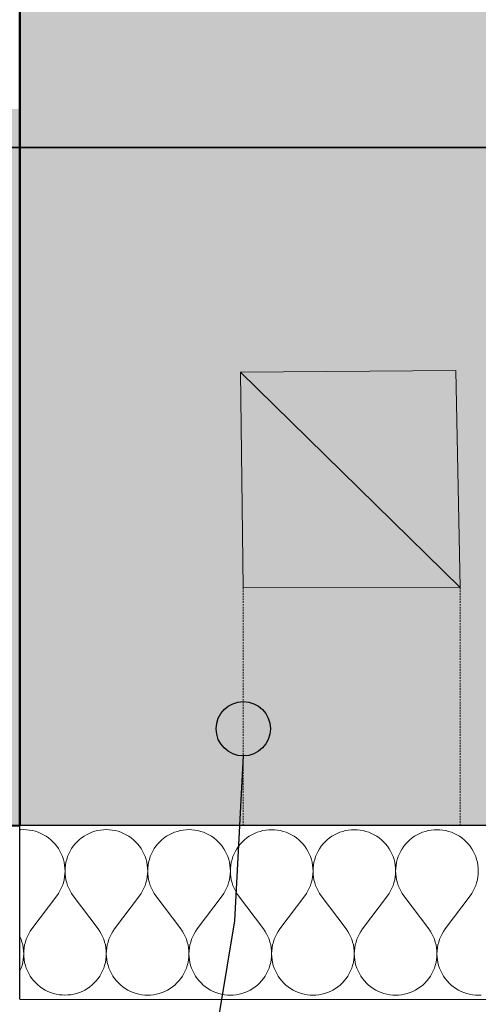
# Model space of a CAD drawing. Header units: millimetres. Extents: x -28761 to 4793, y -4271 to 20239.
# Tile 73 of 256: x -10061 to -9638, y 187 to 1094. Entities that reach past the tile are written whole.
import ezdxf

# ---------------------------------------------------------------- set-up
doc = ezdxf.new("R2010")
doc.units = ezdxf.units.MM
doc.header["$MEASUREMENT"] = 0
for name, pattern in [('Telekomunikacni vodic', [9.25, 3, -0.75, 3, -0.75, 0.125, -0.75, 0.125, -0.75]), ('Wipeout_Contour', [1000, 0, -1000]), ('Čerchovaná', [450, 200, -117.5, 15, -117.5]), ('Čárkovaná S', [2.5, 1.5, -1])]:
    doc.linetypes.add(name, pattern=pattern)
for name, color, linetype in [('5._POHLED ZÁPADNÍ_1_Konstrukce - nenosné', 7, 'Continuous'), ('5._POHLED ZÁPADNÍ_1_Konstrukce - nosné', 7, 'Continuous'), ('5._POHLED ZÁPADNÍ_1_Kresby a obrázky', 7, 'Continuous'), ('5._POHLED ZÁPADNÍ_1_Nové_Anotace - SP', 7, 'Continuous'), ('5._POHLED ZÁPADNÍ_1_Nové_Konstrukce - nosné', 7, 'Continuous'), ('5._POHLED ZÁPADNÍ_1_Nové_Výplně – Řezové', 7, 'Continuous'), ('5._POHLED ZÁPADNÍ_1_Situace - terén', 7, 'Continuous'), ('5._POHLED ZÁPADNÍ_1_TZB - elektroinstalace', 7, 'Continuous'), ('5._POHLED ZÁPADNÍ_1_Výplně – Řezové', 7, 'Continuous')]:
    doc.layers.add(name, color=color, linetype=linetype)

# ---------------------------------------------------------------- blocks, each defined once
blk = doc.blocks.new('*X7', base_point=(-30186.65, -6515.26))
at = {"layer": '5._POHLED ZÁPADNÍ_1_Nové_Výplně – Řezové', "color": 21, "linetype": 'Continuous', "lineweight": 20, "true_color": 0xffaaaa}
for p, q in [((-10059.81, 347.56), (-10060.68, 347.47)), ((-10057.09, 347.66), (-10059.81, 347.56)), ((-10054.37, 347.56), (-10057.09, 347.66)), ((-10051.67, 347.27), (-10054.37, 347.56)), ((-10048.99, 346.79), (-10051.67, 347.27)), ((-10046.35, 346.11), (-10048.99, 346.79)), ((-10043.77, 345.25), (-10046.35, 346.11)), ((-10041.26, 344.21), (-10043.77, 345.25)), ((-9994.22, 345.25), (-9996.73, 344.2)), ((-9991.64, 346.1), (-9994.22, 345.25)), ((-9989, 346.78), (-9991.64, 346.1)), ((-9986.32, 347.26), (-9989, 346.78)), ((-9983.62, 347.55), (-9986.32, 347.26)), ((-9980.9, 347.65), (-9983.62, 347.55)), ((-9978.18, 347.55), (-9980.9, 347.65)), ((-9975.48, 347.26), (-9978.18, 347.55)), ((-9972.8, 346.77), (-9975.48, 347.26)), ((-9970.16, 346.1), (-9972.8, 346.77)), ((-9967.58, 345.24), (-9970.16, 346.1)), ((-9965.07, 344.2), (-9967.58, 345.24)), ((-9918.03, 345.23), (-9920.54, 344.19)), ((-9915.45, 346.09), (-9918.03, 345.23)), ((-9912.81, 346.77), (-9915.45, 346.09)), ((-9910.13, 347.25), (-9912.81, 346.77)), ((-9907.43, 347.54), (-9910.13, 347.25)), ((-9904.71, 347.64), (-9907.43, 347.54)), ((-9901.99, 347.54), (-9904.71, 347.64)), ((-9899.28, 347.25), (-9901.99, 347.54)), ((-9896.61, 346.76), (-9899.28, 347.25)), ((-9893.97, 346.09), (-9896.61, 346.76)), ((-9891.39, 345.23), (-9893.97, 346.09)), ((-9888.88, 344.19), (-9891.39, 345.23)), ((-9841.84, 345.22), (-9844.35, 344.18)), ((-9839.26, 346.08), (-9841.84, 345.22)), ((-9836.62, 346.75), (-9839.26, 346.08)), ((-9833.94, 347.24), (-9836.62, 346.75)), ((-9831.24, 347.53), (-9833.94, 347.24)), ((-9828.52, 347.62), (-9831.24, 347.53)), ((-9825.8, 347.53), (-9828.52, 347.62)), ((-9823.09, 347.23), (-9825.8, 347.53)), ((-9820.42, 346.75), (-9823.09, 347.23)), ((-9817.78, 346.08), (-9820.42, 346.75)), ((-9815.2, 345.22), (-9817.78, 346.08)), ((-9812.69, 344.18), (-9815.2, 345.22)), ((-9765.65, 345.21), (-9768.16, 344.17)), ((-9763.06, 346.07), (-9765.65, 345.21)), ((-9760.43, 346.74), (-9763.06, 346.07)), ((-9757.75, 347.22), (-9760.43, 346.74)), ((-9755.05, 347.52), (-9757.75, 347.22)), ((-9752.33, 347.61), (-9755.05, 347.52)), ((-9749.61, 347.51), (-9752.33, 347.61)), ((-9746.9, 347.22), (-9749.61, 347.51)), ((-9744.23, 346.74), (-9746.9, 347.22)), ((-9741.59, 346.07), (-9744.23, 346.74)), ((-9739.01, 345.21), (-9741.59, 346.07)), ((-9736.5, 344.16), (-9739.01, 345.21)), ((-9689.46, 345.2), (-9691.97, 344.16)), ((-9686.87, 346.06), (-9689.46, 345.2)), ((-9684.24, 346.73), (-9686.87, 346.06)), ((-9681.56, 347.21), (-9684.24, 346.73)), ((-9678.86, 347.5), (-9681.56, 347.21)), ((-9676.14, 347.6), (-9678.86, 347.5)), ((-9673.42, 347.5), (-9676.14, 347.6)), ((-9670.71, 347.21), (-9673.42, 347.5)), ((-9668.04, 346.73), (-9670.71, 347.21)), ((-9665.4, 346.05), (-9668.04, 346.73)), ((-9662.82, 345.19), (-9665.4, 346.05)), ((-9660.31, 344.15), (-9662.82, 345.19)), ((-10038.83, 342.99), (-10041.26, 344.21)), ((-10036.49, 341.6), (-10038.83, 342.99)), ((-10034.25, 340.05), (-10036.49, 341.6)), ((-10032.14, 338.34), (-10034.25, 340.05)), ((-10030.15, 336.49), (-10032.14, 338.34)), ((-10028.29, 334.5), (-10030.15, 336.49)), ((-10007.85, 336.48), (-10009.7, 334.49)), ((-10005.86, 338.34), (-10007.85, 336.48)), ((-10003.74, 340.05), (-10005.86, 338.34)), ((-10001.5, 341.6), (-10003.74, 340.05)), ((-9999.16, 342.99), (-10001.5, 341.6)), ((-9996.73, 344.2), (-9999.16, 342.99)), ((-9962.64, 342.98), (-9965.07, 344.2)), ((-9960.3, 341.59), (-9962.64, 342.98)), ((-9958.06, 340.04), (-9960.3, 341.59)), ((-9955.95, 338.33), (-9958.06, 340.04)), ((-9953.95, 336.48), (-9955.95, 338.33)), ((-9952.1, 334.48), (-9953.95, 336.48)), ((-9931.66, 336.47), (-9933.51, 334.48)), ((-9929.67, 338.33), (-9931.66, 336.47)), ((-9927.55, 340.03), (-9929.67, 338.33)), ((-9925.31, 341.59), (-9927.55, 340.03)), ((-9922.97, 342.97), (-9925.31, 341.59)), ((-9920.54, 344.19), (-9922.97, 342.97)), ((-9886.45, 342.97), (-9888.88, 344.19)), ((-9884.11, 341.58), (-9886.45, 342.97)), ((-9881.87, 340.03), (-9884.11, 341.58)), ((-9879.75, 338.32), (-9881.87, 340.03)), ((-9877.76, 336.46), (-9879.75, 338.32)), ((-9875.91, 334.47), (-9877.76, 336.46)), ((-9855.47, 336.46), (-9857.32, 334.47)), ((-9853.48, 338.32), (-9855.47, 336.46)), ((-9851.36, 340.02), (-9853.48, 338.32)), ((-9849.12, 341.57), (-9851.36, 340.02)), ((-9846.78, 342.96), (-9849.12, 341.57)), ((-9844.35, 344.18), (-9846.78, 342.96)), ((-9810.25, 342.96), (-9812.69, 344.18)), ((-9807.92, 341.57), (-9810.25, 342.96)), ((-9805.68, 340.02), (-9807.92, 341.57)), ((-9803.56, 338.31), (-9805.68, 340.02)), ((-9801.57, 336.45), (-9803.56, 338.31)), ((-9799.72, 334.46), (-9801.57, 336.45)), ((-9779.28, 336.45), (-9781.13, 334.46)), ((-9777.28, 338.3), (-9779.28, 336.45)), ((-9775.17, 340.01), (-9777.28, 338.3)), ((-9772.93, 341.56), (-9775.17, 340.01)), ((-9770.59, 342.95), (-9772.93, 341.56)), ((-9768.16, 344.17), (-9770.59, 342.95)), ((-9734.06, 342.95), (-9736.5, 344.16)), ((-9731.73, 341.56), (-9734.06, 342.95)), ((-9729.49, 340), (-9731.73, 341.56)), ((-9727.37, 338.3), (-9729.49, 340)), ((-9725.38, 336.44), (-9727.37, 338.3)), ((-9723.53, 334.45), (-9725.38, 336.44)), ((-9703.08, 336.44), (-9704.94, 334.45)), ((-9701.09, 338.29), (-9703.08, 336.44)), ((-9698.98, 340), (-9701.09, 338.29)), ((-9696.74, 341.55), (-9698.98, 340)), ((-9694.4, 342.94), (-9696.74, 341.55)), ((-9691.97, 344.16), (-9694.4, 342.94)), ((-9657.87, 342.93), (-9660.31, 344.15)), ((-9655.53, 341.54), (-9657.87, 342.93)), ((-9653.3, 339.99), (-9655.53, 341.54)), ((-9651.18, 338.28), (-9653.3, 339.99)), ((-9649.19, 336.43), (-9651.18, 338.28)), ((-9647.34, 334.44), (-9649.19, 336.43)), ((-10026.59, 332.38), (-10028.29, 334.5)), ((-10025.04, 330.14), (-10026.59, 332.38)), ((-10023.65, 327.8), (-10025.04, 330.14)), ((-10022.43, 325.37), (-10023.65, 327.8)), ((-10014.35, 327.8), (-10015.56, 325.37)), ((-10012.96, 330.14), (-10014.35, 327.8)), ((-10011.41, 332.37), (-10012.96, 330.14)), ((-10009.7, 334.49), (-10011.41, 332.37)), ((-9950.4, 332.37), (-9952.1, 334.48)), ((-9948.85, 330.13), (-9950.4, 332.37)), ((-9947.46, 327.79), (-9948.85, 330.13)), ((-9946.24, 325.36), (-9947.46, 327.79)), ((-9938.16, 327.79), (-9939.37, 325.35)), ((-9936.77, 330.13), (-9938.16, 327.79)), ((-9935.22, 332.36), (-9936.77, 330.13)), ((-9933.51, 334.48), (-9935.22, 332.36)), ((-9874.21, 332.35), (-9875.91, 334.47)), ((-9872.66, 330.12), (-9874.21, 332.35)), ((-9871.27, 327.78), (-9872.66, 330.12)), ((-9870.05, 325.34), (-9871.27, 327.78)), ((-9861.96, 327.78), (-9863.18, 325.34)), ((-9860.58, 330.12), (-9861.96, 327.78)), ((-9859.03, 332.35), (-9860.58, 330.12)), ((-9857.32, 334.47), (-9859.03, 332.35)), ((-9798.02, 332.34), (-9799.72, 334.46)), ((-9796.46, 330.11), (-9798.02, 332.34)), ((-9795.08, 327.77), (-9796.46, 330.11)), ((-9793.86, 325.33), (-9795.08, 327.77)), ((-9785.77, 327.76), (-9786.99, 325.33)), ((-9784.39, 330.1), (-9785.77, 327.76)), ((-9782.84, 332.34), (-9784.39, 330.1)), ((-9781.13, 334.46), (-9782.84, 332.34)), ((-9721.82, 332.33), (-9723.53, 334.45)), ((-9720.27, 330.09), (-9721.82, 332.33)), ((-9718.89, 327.75), (-9720.27, 330.09)), ((-9717.67, 325.32), (-9718.89, 327.75)), ((-9709.58, 327.75), (-9710.8, 325.32)), ((-9708.2, 330.09), (-9709.58, 327.75)), ((-9706.64, 332.33), (-9708.2, 330.09)), ((-9704.94, 334.45), (-9706.64, 332.33)), ((-9645.63, 332.32), (-9647.34, 334.44)), ((-9644.08, 330.08), (-9645.63, 332.32)), ((-9642.7, 327.74), (-9644.08, 330.08)), ((-9641.48, 325.31), (-9642.7, 327.74)), ((-10021.39, 322.85), (-10022.43, 325.37)), ((-10020.54, 320.27), (-10021.39, 322.85)), ((-10019.87, 317.63), (-10020.54, 320.27)), ((-10019.38, 314.96), (-10019.87, 317.63)), ((-10018.13, 317.63), (-10018.61, 314.96)), ((-10017.46, 320.27), (-10018.13, 317.63)), ((-10016.6, 322.85), (-10017.46, 320.27)), ((-10015.56, 325.37), (-10016.6, 322.85)), ((-9945.2, 322.84), (-9946.24, 325.36)), ((-9944.35, 320.26), (-9945.2, 322.84)), ((-9943.67, 317.62), (-9944.35, 320.26)), ((-9943.19, 314.95), (-9943.67, 317.62)), ((-9941.94, 317.62), (-9942.42, 314.95)), ((-9941.27, 320.26), (-9941.94, 317.62)), ((-9940.41, 322.84), (-9941.27, 320.26)), ((-9939.37, 325.35), (-9940.41, 322.84)), ((-9869.01, 322.83), (-9870.05, 325.34)), ((-9868.16, 320.25), (-9869.01, 322.83)), ((-9867.48, 317.61), (-9868.16, 320.25)), ((-9867, 314.93), (-9867.48, 317.61)), ((-9865.75, 317.61), (-9866.23, 314.93)), ((-9865.08, 320.25), (-9865.75, 317.61)), ((-9864.22, 322.83), (-9865.08, 320.25)), ((-9863.18, 325.34), (-9864.22, 322.83)), ((-9792.82, 322.82), (-9793.86, 325.33)), ((-9791.96, 320.24), (-9792.82, 322.82)), ((-9791.29, 317.6), (-9791.96, 320.24)), ((-9790.81, 314.92), (-9791.29, 317.6)), ((-9789.56, 317.6), (-9790.04, 314.92)), ((-9788.89, 320.24), (-9789.56, 317.6)), ((-9788.03, 322.82), (-9788.89, 320.24)), ((-9786.99, 325.33), (-9788.03, 322.82)), ((-9716.63, 322.81), (-9717.67, 325.32)), ((-9715.77, 320.22), (-9716.63, 322.81)), ((-9715.1, 317.59), (-9715.77, 320.22)), ((-9714.62, 314.91), (-9715.1, 317.59)), ((-9713.37, 317.59), (-9713.85, 314.91)), ((-9712.7, 320.22), (-9713.37, 317.59)), ((-9711.84, 322.81), (-9712.7, 320.22)), ((-9710.8, 325.32), (-9711.84, 322.81)), ((-9640.44, 322.79), (-9641.48, 325.31)), ((-9639.58, 320.21), (-9640.44, 322.79)), ((-9638.91, 317.58), (-9639.58, 320.21)), ((-9638.43, 314.9), (-9638.91, 317.58)), ((-10019.1, 312.25), (-10019.38, 314.96)), ((-10019, 309.53), (-10019.1, 312.25)), ((-10019.1, 306.81), (-10019, 309.53)), ((-10018.9, 312.25), (-10019, 309.53)), ((-10019, 309.53), (-10018.9, 306.81)), ((-10018.61, 314.96), (-10018.9, 312.25)), ((-9942.9, 312.24), (-9943.19, 314.95)), ((-9942.91, 306.8), (-9942.81, 309.52)), ((-9942.81, 309.52), (-9942.9, 312.24)), ((-9942.71, 312.24), (-9942.81, 309.52)), ((-9942.81, 309.52), (-9942.71, 306.8)), ((-9942.42, 314.95), (-9942.71, 312.24)), ((-9866.71, 312.23), (-9867, 314.93)), ((-9866.72, 306.79), (-9866.62, 309.51)), ((-9866.62, 309.51), (-9866.71, 312.23)), ((-9866.52, 312.23), (-9866.62, 309.51)), ((-9866.62, 309.51), (-9866.52, 306.79)), ((-9866.23, 314.93), (-9866.52, 312.23)), ((-9790.52, 312.22), (-9790.81, 314.92)), ((-9790.53, 306.78), (-9790.43, 309.5)), ((-9790.43, 309.5), (-9790.52, 312.22)), ((-9790.33, 312.22), (-9790.43, 309.5)), ((-9790.43, 309.5), (-9790.33, 306.78)), ((-9790.04, 314.92), (-9790.33, 312.22)), ((-9714.33, 312.21), (-9714.62, 314.91)), ((-9714.34, 306.77), (-9714.24, 309.49)), ((-9714.24, 309.49), (-9714.33, 312.21)), ((-9714.14, 312.21), (-9714.24, 309.49)), ((-9714.24, 309.49), (-9714.14, 306.77)), ((-9713.85, 314.91), (-9714.14, 312.21)), ((-9638.14, 312.19), (-9638.43, 314.9)), ((-9638.15, 306.76), (-9638.05, 309.47)), ((-9638.05, 309.47), (-9638.14, 312.19)), ((-10020.55, 298.8), (-10019.88, 301.43)), ((-10019.88, 301.43), (-10019.39, 304.11)), ((-10019.39, 304.11), (-10019.1, 306.81)), ((-10018.9, 306.81), (-10018.61, 304.11)), ((-10018.61, 304.11), (-10018.12, 301.43)), ((-10018.12, 301.43), (-10017.45, 298.8)), ((-9944.36, 298.79), (-9943.69, 301.42)), ((-9943.69, 301.42), (-9943.2, 304.1)), ((-9943.2, 304.1), (-9942.91, 306.8)), ((-9942.71, 306.8), (-9942.42, 304.1)), ((-9942.42, 304.1), (-9941.93, 301.42)), ((-9941.93, 301.42), (-9941.26, 298.79)), ((-9868.17, 298.77), (-9867.5, 301.41)), ((-9867.5, 301.41), (-9867.01, 304.09)), ((-9867.01, 304.09), (-9866.72, 306.79)), ((-9866.52, 306.79), (-9866.23, 304.09)), ((-9866.23, 304.09), (-9865.74, 301.41)), ((-9865.74, 301.41), (-9865.07, 298.77)), ((-9791.98, 298.76), (-9791.31, 301.4)), ((-9791.31, 301.4), (-9790.82, 304.07)), ((-9790.82, 304.07), (-9790.53, 306.78)), ((-9790.33, 306.78), (-9790.04, 304.07)), ((-9790.04, 304.07), (-9789.55, 301.4)), ((-9789.55, 301.4), (-9788.88, 298.76)), ((-9715.79, 298.75), (-9715.12, 301.39)), ((-9715.12, 301.39), (-9714.63, 304.06)), ((-9714.63, 304.06), (-9714.34, 306.77)), ((-9714.14, 306.77), (-9713.85, 304.06)), ((-9713.85, 304.06), (-9713.36, 301.39)), ((-9713.36, 301.39), (-9712.69, 298.75)), ((-9639.6, 298.74), (-9638.93, 301.37)), ((-9638.93, 301.37), (-9638.44, 304.05)), ((-9638.44, 304.05), (-9638.15, 306.76)), ((-10025.07, 288.93), (-10023.68, 291.27)), ((-10023.68, 291.27), (-10022.46, 293.7)), ((-10022.46, 293.7), (-10021.41, 296.22)), ((-10021.41, 296.22), (-10020.55, 298.8)), ((-10017.45, 298.8), (-10016.59, 296.22)), ((-10016.59, 296.22), (-10015.55, 293.7)), ((-10015.55, 293.7), (-10014.33, 291.27)), ((-10014.33, 291.27), (-10012.94, 288.93)), ((-9948.88, 288.92), (-9947.49, 291.26)), ((-9947.49, 291.26), (-9946.27, 293.69)), ((-9946.27, 293.69), (-9945.22, 296.21)), ((-9945.22, 296.21), (-9944.36, 298.79)), ((-9941.26, 298.79), (-9940.4, 296.2)), ((-9940.4, 296.2), (-9939.36, 293.69)), ((-9939.36, 293.69), (-9938.14, 291.26)), ((-9938.14, 291.26), (-9936.75, 288.92)), ((-9872.69, 288.91), (-9871.3, 291.25)), ((-9871.3, 291.25), (-9870.08, 293.68)), ((-9870.08, 293.68), (-9869.03, 296.19)), ((-9869.03, 296.19), (-9868.17, 298.77)), ((-9865.07, 298.77), (-9864.21, 296.19)), ((-9864.21, 296.19), (-9863.17, 293.68)), ((-9863.17, 293.68), (-9861.95, 291.25)), ((-9861.95, 291.25), (-9860.56, 288.91)), ((-9796.5, 288.9), (-9795.11, 291.24)), ((-9795.11, 291.24), (-9793.89, 293.67)), ((-9793.89, 293.67), (-9792.84, 296.18)), ((-9792.84, 296.18), (-9791.98, 298.76)), ((-9788.88, 298.76), (-9788.02, 296.18)), ((-9788.02, 296.18), (-9786.98, 293.67)), ((-9786.98, 293.67), (-9785.76, 291.24)), ((-9785.76, 291.24), (-9784.37, 288.9)), ((-9720.31, 288.89), (-9718.92, 291.23)), ((-9718.92, 291.23), (-9717.7, 293.66)), ((-9717.7, 293.66), (-9716.65, 296.17)), ((-9716.65, 296.17), (-9715.79, 298.75)), ((-9712.69, 298.75), (-9711.83, 296.17)), ((-9711.83, 296.17), (-9710.79, 293.66)), ((-9710.79, 293.66), (-9709.57, 291.22)), ((-9709.57, 291.22), (-9708.18, 288.89)), ((-9644.12, 288.88), (-9642.73, 291.21)), ((-9642.73, 291.21), (-9641.51, 293.65)), ((-9641.51, 293.65), (-9640.46, 296.16)), ((-9640.46, 296.16), (-9639.6, 298.74)), ((-10049.48, 256.23), (-10026.62, 286.7)), ((-10026.62, 286.7), (-10025.07, 288.93)), ((-10012.94, 288.93), (-10011.38, 286.7)), ((-9988.53, 256.22), (-10011.38, 286.7)), ((-9973.29, 256.22), (-9950.43, 286.69)), ((-9950.43, 286.69), (-9948.88, 288.92)), ((-9936.75, 288.92), (-9935.19, 286.69)), ((-9912.34, 256.21), (-9935.19, 286.69)), ((-9897.1, 256.21), (-9874.24, 286.68)), ((-9874.24, 286.68), (-9872.69, 288.91)), ((-9860.56, 288.91), (-9859, 286.68)), ((-9836.15, 256.2), (-9859, 286.68)), ((-9820.91, 256.19), (-9798.05, 286.67)), ((-9798.05, 286.67), (-9796.5, 288.9)), ((-9784.37, 288.9), (-9782.81, 286.66)), ((-9759.96, 256.18), (-9782.81, 286.66)), ((-9744.72, 256.18), (-9721.86, 286.65)), ((-9721.86, 286.65), (-9720.31, 288.89)), ((-9708.18, 288.89), (-9706.62, 286.65)), ((-9683.77, 256.17), (-9706.62, 286.65)), ((-9668.53, 256.17), (-9645.67, 286.64)), ((-9645.67, 286.64), (-9644.12, 288.88)), ((-10051.04, 254), (-10052.43, 251.66)), ((-10049.48, 256.23), (-10051.04, 254)), ((-9986.98, 253.99), (-9988.53, 256.22)), ((-9985.59, 251.65), (-9986.98, 253.99)), ((-9974.85, 253.98), (-9976.24, 251.65)), ((-9973.29, 256.22), (-9974.85, 253.98)), ((-9910.79, 253.97), (-9912.34, 256.21)), ((-9909.4, 251.64), (-9910.79, 253.97)), ((-9898.66, 253.97), (-9900.05, 251.63)), ((-9897.1, 256.21), (-9898.66, 253.97)), ((-9834.6, 253.96), (-9836.15, 256.2)), ((-9833.21, 251.62), (-9834.6, 253.96)), ((-9822.47, 253.96), (-9823.86, 251.62)), ((-9820.91, 256.19), (-9822.47, 253.96)), ((-9758.41, 253.95), (-9759.96, 256.18)), ((-9757.02, 251.61), (-9758.41, 253.95)), ((-9746.28, 253.95), (-9747.67, 251.61)), ((-9744.72, 256.18), (-9746.28, 253.95)), ((-9682.22, 253.94), (-9683.77, 256.17)), ((-9680.83, 251.6), (-9682.22, 253.94)), ((-9670.09, 253.94), (-9671.48, 251.6)), ((-9668.53, 256.17), (-9670.09, 253.94)), ((-10060.56, 249.23), (-10060.7, 249.51)), ((-10059.52, 246.71), (-10060.56, 249.23)), ((-10058.66, 244.13), (-10059.52, 246.71)), ((-10054.69, 246.71), (-10055.55, 244.13)), ((-10053.65, 249.23), (-10054.69, 246.71)), ((-10052.43, 251.66), (-10053.65, 249.23)), ((-9984.37, 249.22), (-9985.59, 251.65)), ((-9983.33, 246.7), (-9984.37, 249.22)), ((-9982.47, 244.12), (-9983.33, 246.7)), ((-9978.5, 246.7), (-9979.36, 244.12)), ((-9977.46, 249.21), (-9978.5, 246.7)), ((-9976.24, 251.65), (-9977.46, 249.21)), ((-9908.18, 249.2), (-9909.4, 251.64)), ((-9907.14, 246.69), (-9908.18, 249.2)), ((-9906.28, 244.11), (-9907.14, 246.69)), ((-9902.31, 246.69), (-9903.17, 244.11)), ((-9901.27, 249.2), (-9902.31, 246.69)), ((-9900.05, 251.63), (-9901.27, 249.2)), ((-9831.99, 249.19), (-9833.21, 251.62)), ((-9830.95, 246.68), (-9831.99, 249.19)), ((-9830.09, 244.1), (-9830.95, 246.68)), ((-9826.12, 246.68), (-9826.98, 244.1)), ((-9825.08, 249.19), (-9826.12, 246.68)), ((-9823.86, 251.62), (-9825.08, 249.19)), ((-9755.8, 249.18), (-9757.02, 251.61)), ((-9754.76, 246.67), (-9755.8, 249.18)), ((-9753.89, 244.09), (-9754.76, 246.67)), ((-9749.93, 246.67), (-9750.79, 244.09)), ((-9748.89, 249.18), (-9749.93, 246.67)), ((-9747.67, 251.61), (-9748.89, 249.18)), ((-9679.61, 249.17), (-9680.83, 251.6)), ((-9678.57, 246.66), (-9679.61, 249.17)), ((-9677.7, 244.07), (-9678.57, 246.66)), ((-9673.74, 246.65), (-9674.6, 244.07)), ((-9672.7, 249.17), (-9673.74, 246.65)), ((-9671.48, 251.6), (-9672.7, 249.17)), ((-10057.98, 241.5), (-10058.66, 244.13)), ((-10057.5, 238.82), (-10057.98, 241.5)), ((-10057.21, 236.12), (-10057.5, 238.82)), ((-10057.11, 233.4), (-10057.21, 236.12)), ((-10057.01, 236.12), (-10057.11, 233.4)), ((-10056.71, 238.82), (-10057.01, 236.12)), ((-10056.23, 241.5), (-10056.71, 238.82)), ((-10055.55, 244.13), (-10056.23, 241.5)), ((-9981.79, 241.49), (-9982.47, 244.12)), ((-9981.31, 238.81), (-9981.79, 241.49)), ((-9981.02, 236.1), (-9981.31, 238.81)), ((-9980.92, 233.39), (-9981.02, 236.1)), ((-9980.82, 236.1), (-9980.92, 233.39)), ((-9980.52, 238.81), (-9980.82, 236.1)), ((-9980.04, 241.49), (-9980.52, 238.81)), ((-9979.36, 244.12), (-9980.04, 241.49)), ((-9905.6, 241.47), (-9906.28, 244.11)), ((-9905.12, 238.8), (-9905.6, 241.47)), ((-9904.82, 236.09), (-9905.12, 238.8)), ((-9904.73, 233.37), (-9904.82, 236.09)), ((-9904.63, 236.09), (-9904.73, 233.37)), ((-9904.33, 238.8), (-9904.63, 236.09)), ((-9903.85, 241.47), (-9904.33, 238.8)), ((-9903.17, 244.11), (-9903.85, 241.47)), ((-9829.41, 241.46), (-9830.09, 244.1)), ((-9828.93, 238.79), (-9829.41, 241.46)), ((-9828.63, 236.08), (-9828.93, 238.79)), ((-9828.54, 233.36), (-9828.63, 236.08)), ((-9828.44, 236.08), (-9828.54, 233.36)), ((-9828.14, 238.79), (-9828.44, 236.08)), ((-9827.66, 241.46), (-9828.14, 238.79)), ((-9826.98, 244.1), (-9827.66, 241.46)), ((-9753.22, 241.45), (-9753.89, 244.09)), ((-9752.74, 238.77), (-9753.22, 241.45)), ((-9752.44, 236.07), (-9752.74, 238.77)), ((-9752.35, 233.35), (-9752.44, 236.07)), ((-9752.25, 236.07), (-9752.35, 233.35)), ((-9751.95, 238.77), (-9752.25, 236.07)), ((-9751.47, 241.45), (-9751.95, 238.77)), ((-9750.79, 244.09), (-9751.47, 241.45)), ((-9677.03, 241.44), (-9677.7, 244.07)), ((-9676.55, 238.76), (-9677.03, 241.44)), ((-9676.25, 236.06), (-9676.55, 238.76)), ((-9676.15, 233.34), (-9676.25, 236.06)), ((-9676.06, 236.06), (-9676.15, 233.34)), ((-9675.76, 238.76), (-9676.06, 236.06)), ((-9675.28, 241.44), (-9675.76, 238.76)), ((-9674.6, 244.07), (-9675.28, 241.44)), ((-10057.97, 225.3), (-10057.49, 227.97)), ((-10057.49, 227.97), (-10057.2, 230.68)), ((-10057.2, 230.68), (-10057.11, 233.4)), ((-10057.11, 233.4), (-10057.01, 230.68)), ((-10057.01, 230.68), (-10056.72, 227.97)), ((-10056.72, 227.97), (-10056.24, 225.3)), ((-9981.78, 225.28), (-9981.3, 227.96)), ((-9981.3, 227.96), (-9981.01, 230.67)), ((-9981.01, 230.67), (-9980.92, 233.39)), ((-9980.92, 233.39), (-9980.82, 230.67)), ((-9980.82, 230.67), (-9980.53, 227.96)), ((-9980.53, 227.96), (-9980.05, 225.28)), ((-9905.59, 225.27), (-9905.11, 227.95)), ((-9905.11, 227.95), (-9904.82, 230.66)), ((-9904.82, 230.66), (-9904.73, 233.37)), ((-9904.73, 233.37), (-9904.63, 230.66)), ((-9904.63, 230.66), (-9904.34, 227.95)), ((-9904.34, 227.95), (-9903.86, 225.27)), ((-9829.4, 225.26), (-9828.92, 227.94)), ((-9828.92, 227.94), (-9828.63, 230.64)), ((-9828.63, 230.64), (-9828.54, 233.36)), ((-9828.54, 233.36), (-9828.44, 230.64)), ((-9828.44, 230.64), (-9828.15, 227.94)), ((-9828.15, 227.94), (-9827.67, 225.26)), ((-9753.21, 225.25), (-9752.73, 227.93)), ((-9752.73, 227.93), (-9752.44, 230.63)), ((-9752.44, 230.63), (-9752.35, 233.35)), ((-9752.35, 233.35), (-9752.25, 230.63)), ((-9752.25, 230.63), (-9751.96, 227.93)), ((-9751.96, 227.93), (-9751.48, 225.25)), ((-9677.02, 225.24), (-9676.54, 227.91)), ((-9676.54, 227.91), (-9676.25, 230.62)), ((-9676.25, 230.62), (-9676.15, 233.34)), ((-9676.15, 233.34), (-9676.06, 230.62)), ((-9676.06, 230.62), (-9675.77, 227.91)), ((-9675.77, 227.91), (-9675.29, 225.24)), ((-10060.54, 217.56), (-10059.5, 220.08)), ((-10059.5, 220.08), (-10058.65, 222.66)), ((-10058.65, 222.66), (-10057.97, 225.3)), ((-10056.24, 225.3), (-10055.57, 222.66)), ((-10055.57, 222.66), (-10054.71, 220.08)), ((-10054.71, 220.08), (-10053.67, 217.56)), ((-9984.35, 217.55), (-9983.31, 220.07)), ((-9983.31, 220.07), (-9982.46, 222.65)), ((-9982.46, 222.65), (-9981.78, 225.28)), ((-9980.05, 225.28), (-9979.38, 222.65)), ((-9979.38, 222.65), (-9978.52, 220.07)), ((-9978.52, 220.07), (-9977.48, 217.55)), ((-9908.16, 217.54), (-9907.12, 220.05)), ((-9907.12, 220.05), (-9906.27, 222.64)), ((-9906.27, 222.64), (-9905.59, 225.27)), ((-9903.86, 225.27), (-9903.19, 222.64)), ((-9903.19, 222.64), (-9902.33, 220.05)), ((-9902.33, 220.05), (-9901.29, 217.54)), ((-9831.97, 217.53), (-9830.93, 220.04)), ((-9830.93, 220.04), (-9830.07, 222.62)), ((-9830.07, 222.62), (-9829.4, 225.26)), ((-9827.67, 225.26), (-9827, 222.62)), ((-9827, 222.62), (-9826.14, 220.04)), ((-9826.14, 220.04), (-9825.1, 217.53)), ((-9755.78, 217.52), (-9754.74, 220.03)), ((-9754.74, 220.03), (-9753.88, 222.61)), ((-9753.88, 222.61), (-9753.21, 225.25)), ((-9751.48, 225.25), (-9750.81, 222.61)), ((-9750.81, 222.61), (-9749.95, 220.03)), ((-9749.95, 220.03), (-9748.91, 217.52)), ((-9679.59, 217.51), (-9678.55, 220.02)), ((-9678.55, 220.02), (-9677.69, 222.6)), ((-9677.69, 222.6), (-9677.02, 225.24)), ((-9675.29, 225.24), (-9674.62, 222.6)), ((-9674.62, 222.6), (-9673.76, 220.02)), ((-9673.76, 220.02), (-9672.72, 217.5)), ((-10060.7, 217.24), (-10060.54, 217.56)), ((-10053.67, 217.56), (-10052.46, 215.13)), ((-10052.46, 215.13), (-10051.07, 212.79)), ((-10051.07, 212.79), (-10049.52, 210.55)), ((-10049.52, 210.55), (-10047.81, 208.43)), ((-9990.22, 208.43), (-9988.51, 210.54)), ((-9988.51, 210.54), (-9986.96, 212.78)), ((-9986.96, 212.78), (-9985.57, 215.12)), ((-9985.57, 215.12), (-9984.35, 217.55)), ((-9977.48, 217.55), (-9976.27, 215.12)), ((-9976.27, 215.12), (-9974.88, 212.78)), ((-9974.88, 212.78), (-9973.33, 210.54)), ((-9973.33, 210.54), (-9971.62, 208.42)), ((-9914.03, 208.41), (-9912.32, 210.53)), ((-9912.32, 210.53), (-9910.77, 212.77)), ((-9910.77, 212.77), (-9909.38, 215.11)), ((-9909.38, 215.11), (-9908.16, 217.54)), ((-9901.29, 217.54), (-9900.08, 215.11)), ((-9900.08, 215.11), (-9898.69, 212.77)), ((-9898.69, 212.77), (-9897.14, 210.53)), ((-9897.14, 210.53), (-9895.43, 208.41)), ((-9837.84, 208.4), (-9836.13, 210.52)), ((-9836.13, 210.52), (-9834.58, 212.76)), ((-9834.58, 212.76), (-9833.19, 215.1)), ((-9833.19, 215.1), (-9831.97, 217.53)), ((-9825.1, 217.53), (-9823.89, 215.09)), ((-9823.89, 215.09), (-9822.5, 212.75)), ((-9822.5, 212.75), (-9820.95, 210.52)), ((-9820.95, 210.52), (-9819.24, 208.4)), ((-9761.65, 208.39), (-9759.94, 210.51)), ((-9759.94, 210.51), (-9758.39, 212.74)), ((-9758.39, 212.74), (-9757, 215.08)), ((-9757, 215.08), (-9755.78, 217.52)), ((-9748.91, 217.52), (-9747.7, 215.08)), ((-9747.7, 215.08), (-9746.31, 212.74)), ((-9746.31, 212.74), (-9744.76, 210.51)), ((-9744.76, 210.51), (-9743.05, 208.39)), ((-9685.45, 208.38), (-9683.75, 210.5)), ((-9683.75, 210.5), (-9682.2, 212.73)), ((-9682.2, 212.73), (-9680.81, 215.07)), ((-9680.81, 215.07), (-9679.59, 217.51)), ((-9672.72, 217.5), (-9671.51, 215.07)), ((-9671.51, 215.07), (-9670.12, 212.73)), ((-9670.12, 212.73), (-9668.57, 210.5)), ((-9668.57, 210.5), (-9666.86, 208.38)), ((-10047.81, 208.43), (-10045.96, 206.44)), ((-10045.96, 206.44), (-10043.97, 204.59)), ((-10043.97, 204.59), (-10041.85, 202.88)), ((-10041.85, 202.88), (-10039.62, 201.33)), ((-10039.62, 201.33), (-10037.28, 199.94)), ((-10037.28, 199.94), (-10034.85, 198.72)), ((-10003.19, 198.71), (-10000.75, 199.93)), ((-10000.75, 199.93), (-9998.41, 201.32)), ((-9998.41, 201.32), (-9996.18, 202.87)), ((-9996.18, 202.87), (-9994.06, 204.58)), ((-9994.06, 204.58), (-9992.07, 206.43)), ((-9992.07, 206.43), (-9990.22, 208.43)), ((-9971.62, 208.42), (-9969.77, 206.43)), ((-9969.77, 206.43), (-9967.78, 204.58)), ((-9967.78, 204.58), (-9965.66, 202.87)), ((-9965.66, 202.87), (-9963.43, 201.32)), ((-9963.43, 201.32), (-9961.09, 199.93)), ((-9961.09, 199.93), (-9958.66, 198.71)), ((-9927, 198.7), (-9924.56, 199.92)), ((-9924.56, 199.92), (-9922.22, 201.31)), ((-9922.22, 201.31), (-9919.99, 202.86)), ((-9919.99, 202.86), (-9917.87, 204.57)), ((-9917.87, 204.57), (-9915.88, 206.42)), ((-9915.88, 206.42), (-9914.03, 208.41)), ((-9895.43, 208.41), (-9893.58, 206.42)), ((-9893.58, 206.42), (-9891.59, 204.56)), ((-9891.59, 204.56), (-9889.47, 202.86)), ((-9889.47, 202.86), (-9887.24, 201.3)), ((-9887.24, 201.3), (-9884.9, 199.91)), ((-9884.9, 199.91), (-9882.47, 198.7)), ((-9850.8, 198.69), (-9848.37, 199.91)), ((-9848.37, 199.91), (-9846.03, 201.3)), ((-9846.03, 201.3), (-9843.8, 202.85)), ((-9843.8, 202.85), (-9841.68, 204.56)), ((-9841.68, 204.56), (-9839.69, 206.41)), ((-9839.69, 206.41), (-9837.84, 208.4)), ((-9819.24, 208.4), (-9817.39, 206.41)), ((-9817.39, 206.41), (-9815.4, 204.55)), ((-9815.4, 204.55), (-9813.28, 202.84)), ((-9813.28, 202.84), (-9811.05, 201.29)), ((-9811.05, 201.29), (-9808.71, 199.9)), ((-9808.71, 199.9), (-9806.28, 198.68)), ((-9774.61, 198.68), (-9772.18, 199.9)), ((-9772.18, 199.9), (-9769.84, 201.29)), ((-9769.84, 201.29), (-9767.61, 202.84)), ((-9767.61, 202.84), (-9765.49, 204.54)), ((-9765.49, 204.54), (-9763.5, 206.4)), ((-9763.5, 206.4), (-9761.65, 208.39)), ((-9743.05, 208.39), (-9741.2, 206.4)), ((-9741.2, 206.4), (-9739.21, 204.54)), ((-9739.21, 204.54), (-9737.09, 202.83)), ((-9737.09, 202.83), (-9734.86, 201.28)), ((-9734.86, 201.28), (-9732.52, 199.89)), ((-9732.52, 199.89), (-9730.09, 198.67)), ((-9698.42, 198.67), (-9695.99, 199.89)), ((-9695.99, 199.89), (-9693.65, 201.27)), ((-9693.65, 201.27), (-9691.42, 202.83)), ((-9691.42, 202.83), (-9689.3, 204.53)), ((-9689.3, 204.53), (-9687.31, 206.39)), ((-9687.31, 206.39), (-9685.45, 208.38)), ((-9666.86, 208.38), (-9665.01, 206.38)), ((-9665.01, 206.38), (-9663.02, 204.53)), ((-9663.02, 204.53), (-9660.9, 202.82)), ((-9660.9, 202.82), (-9658.67, 201.27)), ((-9658.67, 201.27), (-9656.33, 199.88)), ((-9656.33, 199.88), (-9653.9, 198.66)), ((-10034.85, 198.72), (-10032.34, 197.68)), ((-10032.34, 197.68), (-10029.75, 196.82)), ((-10029.75, 196.82), (-10027.12, 196.14)), ((-10027.12, 196.14), (-10024.44, 195.66)), ((-10024.44, 195.66), (-10021.74, 195.37)), ((-10021.74, 195.37), (-10019.02, 195.27)), ((-10019.02, 195.27), (-10016.3, 195.37)), ((-10016.3, 195.37), (-10013.59, 195.66)), ((-10013.59, 195.66), (-10010.92, 196.14)), ((-10010.92, 196.14), (-10008.28, 196.81)), ((-10008.28, 196.81), (-10005.7, 197.67)), ((-10005.7, 197.67), (-10003.19, 198.71)), ((-9958.66, 198.71), (-9956.15, 197.67)), ((-9956.15, 197.67), (-9953.56, 196.81)), ((-9953.56, 196.81), (-9950.93, 196.13)), ((-9950.93, 196.13), (-9948.25, 195.65)), ((-9948.25, 195.65), (-9945.55, 195.36)), ((-9945.55, 195.36), (-9942.83, 195.26)), ((-9942.83, 195.26), (-9940.11, 195.36)), ((-9940.11, 195.36), (-9937.4, 195.65)), ((-9937.4, 195.65), (-9934.73, 196.13)), ((-9934.73, 196.13), (-9932.09, 196.8)), ((-9932.09, 196.8), (-9929.51, 197.66)), ((-9929.51, 197.66), (-9927, 198.7)), ((-9882.47, 198.7), (-9879.95, 197.65)), ((-9879.95, 197.65), (-9877.37, 196.79)), ((-9877.37, 196.79), (-9874.74, 196.12)), ((-9874.74, 196.12), (-9872.06, 195.64)), ((-9872.06, 195.64), (-9869.36, 195.35)), ((-9869.36, 195.35), (-9866.64, 195.25)), ((-9866.64, 195.25), (-9863.92, 195.35)), ((-9863.92, 195.35), (-9861.21, 195.64)), ((-9861.21, 195.64), (-9858.54, 196.12)), ((-9858.54, 196.12), (-9855.9, 196.79)), ((-9855.9, 196.79), (-9853.32, 197.65)), ((-9853.32, 197.65), (-9850.8, 198.69)), ((-9806.28, 198.68), (-9803.76, 197.64)), ((-9803.76, 197.64), (-9801.18, 196.78)), ((-9801.18, 196.78), (-9798.55, 196.11)), ((-9798.55, 196.11), (-9795.87, 195.63)), ((-9795.87, 195.63), (-9793.17, 195.33)), ((-9793.17, 195.33), (-9790.45, 195.24)), ((-9790.45, 195.24), (-9787.73, 195.33)), ((-9787.73, 195.33), (-9785.02, 195.62)), ((-9785.02, 195.62), (-9782.35, 196.11)), ((-9782.35, 196.11), (-9779.71, 196.78)), ((-9779.71, 196.78), (-9777.13, 197.64)), ((-9777.13, 197.64), (-9774.61, 198.68)), ((-9730.09, 198.67), (-9727.57, 197.63)), ((-9727.57, 197.63), (-9724.99, 196.77)), ((-9724.99, 196.77), (-9722.36, 196.1)), ((-9722.36, 196.1), (-9719.68, 195.61)), ((-9719.68, 195.61), (-9716.97, 195.32)), ((-9716.97, 195.32), (-9714.26, 195.22)), ((-9714.26, 195.22), (-9711.54, 195.32)), ((-9711.54, 195.32), (-9708.83, 195.61)), ((-9708.83, 195.61), (-9706.15, 196.1)), ((-9706.15, 196.1), (-9703.52, 196.77)), ((-9703.52, 196.77), (-9700.94, 197.63)), ((-9700.94, 197.63), (-9698.42, 198.67)), ((-9653.9, 198.66), (-9651.38, 197.62)), ((-9651.38, 197.62), (-9648.8, 196.76)), ((-9648.8, 196.76), (-9646.17, 196.09)), ((-9646.17, 196.09), (-9643.49, 195.6)), ((-9643.49, 195.6), (-9640.78, 195.31)), ((-9640.78, 195.31), (-9638.07, 195.21)), ((-9638.07, 195.21), (-9635.35, 195.31))]:
    blk.add_line(p, q, dxfattribs=at)

msp = doc.modelspace()

# ---------------------------------------------------------------- hatches: boundary and pattern name
at = {"layer": '5._POHLED ZÁPADNÍ_1_Nové_Anotace - SP', "linetype": 'Continuous', "lineweight": 25}
msp.add_hatch(color=1, dxfattribs=at).paths.add_polyline_path([(-9879.72, 440.54), (-9877.82, 430.97), (-9872.4, 422.86), (-9864.29, 417.44), (-9854.72, 415.54), (-9845.16, 417.44), (-9837.05, 422.86), (-9831.63, 430.97), (-9829.72, 440.54), (-9831.63, 450.1), (-9837.05, 458.21), (-9845.16, 463.63), (-9854.72, 465.54), (-9864.29, 463.63), (-9872.4, 458.21), (-9877.82, 450.1)])
at = {"layer": '5._POHLED ZÁPADNÍ_1_Výplně – Řezové', "linetype": 'Continuous', "lineweight": 13}
for points in [[(-10060.55, 1201.47), (-10060.68, 351.47), (-8811.92, 351.28), (-8811.79, 1201.28)], [(-10060.88, 1011.47), (-11399.06, 1011.08), (-11399.01, 851.08), (-11398.86, 351.08), (-10060.68, 351.47)]]:
    msp.add_hatch(color=254, dxfattribs=at).paths.add_polyline_path(points)
at = {"layer": '5._POHLED ZÁPADNÍ_1_Výplně – Řezové', "linetype": 'Continuous', "lineweight": 0, "true_color": 0xd8ebd3}
for points in [[(-9654.72, 570.51), (-9658.74, 770.47), (-9857.15, 768.85)], [(-9654.72, 570.51), (-9857.15, 768.85), (-9854.72, 570.45)]]:
    msp.add_hatch(color=254, dxfattribs=at).paths.add_polyline_path(points)

# ---------------------------------------------------------------- linework, layer by layer
at = {"layer": '5._POHLED ZÁPADNÍ_1_Konstrukce - nosné', "color": 7, "linetype": 'Continuous', "lineweight": 50, "flags": 128}
for points in [[(-10060.68, 351.47), (-10060.55, 1201.47)], [(-11398.86, 351.08), (-10060.68, 351.47)], [(-10060.68, 351.47), (-8811.92, 351.28)]]:
    msp.add_lwpolyline(points, dxfattribs=at)
at = {"layer": '5._POHLED ZÁPADNÍ_1_Nové_Anotace - SP', "color": 1, "linetype": 'Continuous', "lineweight": 25}
msp.add_circle((-9854.72, 440.54), 25, dxfattribs=at)
at = {"layer": '5._POHLED ZÁPADNÍ_1_Situace - terén', "color": 8, "linetype": 'Continuous', "lineweight": 20, "flags": 128}
for points in [[(-9654.72, 570.51), (-9658.74, 770.47), (-9857.15, 768.85)], [(-9654.72, 570.51), (-9854.72, 570.45), (-9857.15, 768.85)]]:
    msp.add_lwpolyline(points, close=True, dxfattribs=at)
at = {"layer": '5._POHLED ZÁPADNÍ_1_TZB - elektroinstalace', "color": 92, "linetype": 'Čerchovaná', "lineweight": 35, "true_color": 0x00d700, "flags": 128}
msp.add_lwpolyline([(-3162.69, 13350.78), (-818.94, 13350.78), (-818.94, 7975.78), (-1068.94, 7975.78), (-1068.94, 975.78), (-15818.94, 975.78)], dxfattribs=at)
at = {"layer": '5._POHLED ZÁPADNÍ_1_TZB - elektroinstalace', "color": 92, "linetype": 'Continuous', "lineweight": 35, "true_color": 0x00d700, "flags": 128}
for points in [[(-10409.58, 11975.78), (-10443.94, 11975.78), (-10443.94, 11225.78), (-8693.94, 11225.78), (-8693.94, 8975.78), (-8818.94, 7975.78), (-7318.94, 7850.78), (-7443.94, 975.78), (-12943.94, 975.78), (-12943.94, 1600.78)], [(-12943.94, 1600.78), (-12943.94, 975.78), (-7443.94, 975.78), (-7318.94, 7850.78), (-8818.94, 7975.78), (-8693.94, 8975.78), (-8693.94, 11350.78)], [(-12943.94, 1600.78), (-12943.94, 975.78), (-7443.94, 975.78), (-7318.94, 7850.78), (-8818.94, 7975.78), (-8693.94, 8975.78), (-8693.94, 11350.78)]]:
    msp.add_lwpolyline(points, dxfattribs=at)
at = {"layer": '5._POHLED ZÁPADNÍ_1_TZB - elektroinstalace', "color": 92, "linetype": 'Telekomunikacni vodic', "lineweight": 35, "true_color": 0x00d700, "flags": 128}
for points in [[(-15818.94, 975.78), (-7443.94, 975.78), (-7318.94, 7725.78), (-7568.94, 7725.78)], [(-15818.94, 975.78), (-7443.94, 975.78), (-7318.94, 7725.78), (-7568.94, 7725.78)], [(-1318.94, 1475.78), (-1068.94, 1475.78), (-1068.94, 975.78), (-13443.94, 975.78), (-15818.94, 975.78)], [(-1318.94, 1475.78), (-1068.94, 1475.78), (-1068.94, 975.78), (-13443.94, 975.78), (-15818.94, 975.78)]]:
    msp.add_lwpolyline(points, dxfattribs=at)

# ---------------------------------------------------------------- next in the draw order: wipeouts: each hides what was drawn before it
at = {"color": 254, "linetype": 'Wipeout_Contour', "lineweight": 0, "ltscale": 37761.338548}
msp.add_wipeout([(-10060.71, 191.47), (-8811.47, 191.28), (-8811.44, 351.28), (-10060.68, 351.47)], dxfattribs=at).dxf.layer = '5._POHLED ZÁPADNÍ_1_Nové_Výplně – Řezové'

# ---------------------------------------------------------------- next in the draw order: linework, layer by layer
at = {"layer": '5._POHLED ZÁPADNÍ_1_Kresby a obrázky', "color": 7, "linetype": 'Čárkovaná S', "lineweight": 13}
for p, q in [((-9854.72, 570.45), (-9854.72, 350.72)), ((-9654.72, 570.45), (-9654.72, 350.72))]:
    msp.add_line(p, q, dxfattribs=at)
at = {"layer": '5._POHLED ZÁPADNÍ_1_Nové_Anotace - SP', "color": 1, "linetype": 'Continuous', "lineweight": 25, "flags": 128}
msp.add_lwpolyline([(-9854.9, 415.54), (-9862.85, 263.68), (-9883.65, 137.58), (-9899.3, 83.66), (-9918.67, 35.55), (-9941.96, -6.97), (-9969.32, -44.11), (-10000.93, -76.09), (-10036.96, -103.11), (-10077.6, -125.4), (-10123.01, -143.15), (-10173.36, -156.59), (-10228.83, -165.93), (-10355.83, -173.14)], dxfattribs=at)
at = {"layer": '5._POHLED ZÁPADNÍ_1_Nové_Konstrukce - nosné', "color": 1, "linetype": 'Continuous', "lineweight": 25, "flags": 128}
for points in [[(-10060.71, 191.47), (-10060.68, 351.47)], [(-8811.44, 351.28), (-10060.68, 351.47)], [(-10060.71, 191.47), (-8811.47, 191.28)]]:
    msp.add_lwpolyline(points, dxfattribs=at)
at = {"layer": '5._POHLED ZÁPADNÍ_1_TZB - elektroinstalace', "color": 92, "linetype": 'Telekomunikacni vodic', "lineweight": 35, "true_color": 0x00d700, "flags": 128}
msp.add_lwpolyline([(-245.7, 293.97), (-246.6, 1975.78), (-943.94, 1975.78), (-943.94, 975.78), (-15568.94, 975.78), (-15568.94, 1100.78), (-15496.72, 1100.78)], dxfattribs=at)
msp.add_lwpolyline([(-245.7, 293.97), (-246.6, 1975.78), (-943.94, 1975.78), (-943.94, 975.78), (-15568.94, 975.78), (-15568.94, 1100.78), (-15496.72, 1100.78)], dxfattribs=at)

# ---------------------------------------------------------------- next in the draw order: block references
at = {"layer": '5._POHLED ZÁPADNÍ_1_Konstrukce - nenosné', "color": 9, "linetype": 'Continuous', "lineweight": 13}
msp.add_blockref('*X7', (-30186.65, -6515.26), dxfattribs=at)

doc.saveas('drawing.dxf')
